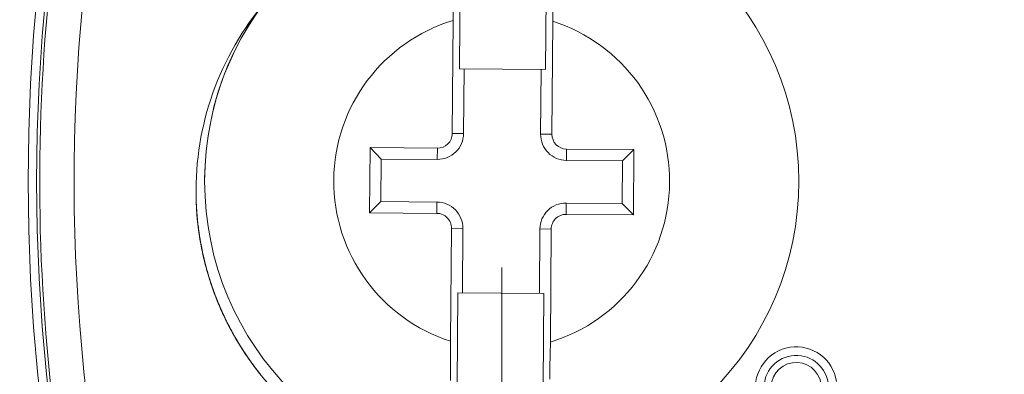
# Model space of a CAD drawing. Header units: inches. Extents: x 0 to 210, y -297 to 0.
# Tile 13 of 76: x 77.94 to 89.37, y -205.69 to -201.57. Entities that reach past the tile are written whole.
import ezdxf

# ---------------------------------------------------------------- set-up
doc = ezdxf.new("R2010")
doc.units = ezdxf.units.IN
doc.header["$MEASUREMENT"] = 0
doc.layers.add('Lag 4', color=7, linetype='Continuous')

msp = doc.modelspace()

# ---------------------------------------------------------------- linework, layer by layer
at = {"layer": 'Lag 4', "color": 7, "lineweight": 9, "true_color": 0xffffff}
for points in [[(83.061, -200.028), (83.044, -202.141)], [(84.044, -202.149), (84.061, -200.036)], [(82.97, -201.579), (82.972, -201.436)], [(84.128, -201.432), (84.127, -201.588)], [(82.97, -201.579), (82.96, -202.891)], [(84.127, -201.588), (84.117, -202.9)], [(84.044, -202.149), (83.044, -202.141)], [(83.097, -202.142), (83.091, -202.892)], [(83.986, -202.899), (83.992, -202.149)], [(82.96, -202.891), (83.091, -202.892)], [(83.986, -202.899), (84.117, -202.9)], [(82.005, -203.055), (81.999, -203.812)], [(82.005, -203.055), (82.135, -203.187)], [(82.787, -203.061), (82.005, -203.055)], [(82.787, -203.061), (82.786, -203.192)], [(84.286, -203.203), (84.287, -203.072)], [(85.07, -203.078), (84.287, -203.072)], [(84.938, -203.208), (85.07, -203.078)], [(85.064, -203.836), (85.07, -203.078)], [(82.135, -203.187), (82.131, -203.682)], [(82.786, -203.192), (82.135, -203.187)], [(84.938, -203.208), (84.286, -203.203)], [(84.934, -203.704), (84.938, -203.208)], [(81.999, -203.812), (82.131, -203.682)], [(82.131, -203.682), (82.782, -203.687)], [(82.781, -203.818), (82.782, -203.687)], [(84.282, -203.699), (84.281, -203.83)], [(84.282, -203.699), (84.934, -203.704)], [(85.064, -203.836), (84.934, -203.704)], [(81.999, -203.812), (82.781, -203.818)], [(84.281, -203.83), (85.064, -203.836)], [(80.008, -203.965), (80.011, -203.983)], [(80.009, -203.965), (80.011, -203.974)], [(80.01, -203.974), (80.01, -203.979)], [(80.01, -203.974), (80.012, -203.983)], [(82.951, -203.991), (82.941, -205.303)], [(82.951, -203.991), (83.083, -203.992)], [(83.083, -203.992), (83.077, -204.742)], [(83.972, -204.749), (83.978, -203.999)], [(83.978, -203.999), (84.109, -204)], [(84.109, -204), (84.099, -205.312)], [(80.055, -204.252), (80.058, -204.263)], [(80.055, -204.252), (80.058, -204.263)], [(80.092, -204.41), (80.096, -204.426)], [(80.092, -204.41), (80.095, -204.421)], [(80.095, -204.421), (80.097, -204.426)], [(80.11, -204.475), (80.112, -204.484)], [(80.111, -204.474), (80.113, -204.483)], [(80.158, -204.634), (80.161, -204.642)], [(80.159, -204.633), (80.162, -204.642)], [(80.169, -204.664), (80.171, -204.671)], [(80.17, -204.664), (80.172, -204.671)], [(80.182, -204.702), (80.185, -204.709)], [(80.182, -204.702), (80.184, -204.709)], [(83.024, -204.741), (83.008, -206.855)], [(83.024, -204.741), (84.024, -204.749)], [(84.008, -206.863), (84.024, -204.749)], [(80.271, -204.926), (80.274, -204.933)], [(80.272, -204.926), (80.275, -204.933)], [(80.296, -204.981), (80.298, -204.987)], [(80.296, -204.982), (80.301, -204.993)], [(80.299, -204.987), (80.302, -204.993)], [(80.309, -205.009), (80.312, -205.014)], [(80.309, -205.009), (80.311, -205.014)], [(80.316, -205.026), (80.318, -205.028)], [(80.316, -205.026), (80.318, -205.028)], [(80.395, -205.179), (80.398, -205.185)], [(80.396, -205.179), (80.399, -205.184)], [(80.41, -205.206), (80.412, -205.211)], [(80.41, -205.206), (80.413, -205.211)], [(80.417, -205.22), (80.424, -205.233)], [(80.417, -205.22), (80.42, -205.225)], [(80.42, -205.225), (80.425, -205.233)], [(80.438, -205.257), (80.44, -205.26)], [(80.439, -205.257), (80.441, -205.259)], [(80.454, -205.284), (80.46, -205.294)], [(80.455, -205.283), (80.461, -205.294)], [(82.941, -205.757), (82.941, -205.601), (82.941, -205.459), (82.941, -205.303)], [(84.099, -205.312), (84.097, -205.454), (84.095, -205.61), (84.092, -205.742)], [(80.531, -205.409), (80.536, -205.416)], [(80.532, -205.408), (80.537, -205.416)], [(80.542, -205.425), (80.544, -205.429)], [(80.543, -205.424), (80.545, -205.429)], [(80.565, -205.461), (80.567, -205.463)], [(80.566, -205.46), (80.567, -205.463)], [(80.58, -205.483), (80.595, -205.502)], [(80.58, -205.483), (80.585, -205.49)], [(80.585, -205.49), (80.594, -205.502)], [(80.69, -205.634), (80.692, -205.636)], [(80.691, -205.633), (80.693, -205.635)], [(80.706, -205.654), (80.717, -205.669)], [(80.707, -205.654), (80.722, -205.673)], [(80.717, -205.669), (80.722, -205.674)], [(80.728, -205.682), (80.73, -205.684)], [(80.728, -205.682), (80.73, -205.684)]]:
    msp.add_lwpolyline(points, dxfattribs=at)
at = {"layer": 'Lag 4', "color": 7, "lineweight": 13, "true_color": 0xffffff}
msp.add_lwpolyline([(83.534, -204.445), (83.534, -236.373)], dxfattribs=at)
at = {"layer": 'Lag 4', "color": 7, "lineweight": 9, "true_color": 0xffffff}
for points in [[(122.034, -203.445), (122.034, -191.295), (112.185, -181.445), (100.034, -181.445), (87.884, -181.445), (78.034, -191.295), (78.034, -203.445), (78.034, -215.595), (87.884, -225.445), (100.034, -225.445), (112.185, -225.445), (122.034, -215.595), (122.034, -203.445)], [(121.936, -203.445), (121.936, -191.349), (112.13, -181.544), (100.034, -181.544), (87.939, -181.544), (78.133, -191.349), (78.133, -203.445), (78.133, -215.541), (87.939, -225.347), (100.034, -225.347), (112.13, -225.347), (121.936, -215.541), (121.936, -203.445)], [(86.984, -203.445), (86.984, -201.54), (85.44, -199.995), (83.534, -199.995), (81.629, -199.995), (80.084, -201.54), (80.084, -203.445), (80.084, -205.351), (81.629, -206.895), (83.534, -206.895), (85.44, -206.895), (86.984, -205.351), (86.984, -203.445)]]:
    msp.add_open_spline(points, degree=3, knots=[0, 0, 0, 0, 1, 1, 1, 2, 2, 2, 3, 3, 3, 4, 4, 4, 4], dxfattribs=at)
for points in [[(78.833, -198.094), (77.936, -201.648), (77.947, -205.371), (78.865, -208.92)], [(78.988, -199.219), (78.42, -202.05), (78.428, -204.966), (79.013, -207.793)], [(83.061, -200.028), (81.365, -200.263), (80.098, -201.706), (80.084, -203.419)], [(80.742, -201.419), (80.221, -202.062), (79.952, -202.873), (79.987, -203.701)], [(82.97, -201.579), (82.153, -201.826), (81.591, -202.576), (81.584, -203.43)], [(84.127, -201.588), (84.941, -201.847), (85.491, -202.606), (85.484, -203.46)], [(82.909, -203.012), (82.941, -202.98), (82.96, -202.936), (82.96, -202.891)], [(83.001, -203.105), (83.058, -203.049), (83.09, -202.972), (83.091, -202.892)], [(83.986, -202.899), (83.986, -202.979), (84.017, -203.056), (84.073, -203.113)], [(84.117, -202.9), (84.117, -202.945), (84.135, -202.989), (84.166, -203.021)], [(82.787, -203.061), (82.833, -203.061), (82.876, -203.043), (82.909, -203.012)], [(84.166, -203.021), (84.198, -203.054), (84.242, -203.072), (84.287, -203.072)], [(82.786, -203.192), (82.866, -203.192), (82.944, -203.161), (83.001, -203.105)], [(84.073, -203.113), (84.129, -203.17), (84.206, -203.203), (84.286, -203.203)], [(81.584, -203.43), (81.578, -204.284), (82.128, -205.043), (82.941, -205.303)], [(85.484, -203.46), (85.478, -204.314), (84.916, -205.065), (84.099, -205.312)], [(79.985, -203.626), (79.985, -203.651), (79.986, -203.676), (79.987, -203.701)], [(79.985, -203.631), (79.985, -203.654), (79.986, -203.677), (79.987, -203.701)], [(79.985, -203.642), (79.985, -203.662), (79.986, -203.681), (79.987, -203.701)], [(79.985, -203.645), (79.986, -203.664), (79.986, -203.682), (79.987, -203.701)], [(79.986, -203.666), (79.986, -203.677), (79.986, -203.689), (79.987, -203.701)], [(79.986, -203.669), (79.986, -203.674), (79.986, -203.68), (79.986, -203.685)], [(79.986, -203.679), (79.986, -203.683), (79.986, -203.686), (79.986, -203.69)], [(79.986, -203.685), (79.986, -203.69), (79.987, -203.695), (79.987, -203.701)], [(79.986, -203.69), (79.987, -203.694), (79.987, -203.697), (79.987, -203.701)], [(79.987, -203.701), (79.991, -203.792), (79.998, -203.884), (80.009, -203.974)], [(79.987, -203.701), (79.987, -203.704), (79.987, -203.708), (79.987, -203.711)], [(79.987, -203.701), (79.987, -203.706), (79.987, -203.711), (79.988, -203.717)], [(79.987, -203.701), (79.987, -203.709), (79.988, -203.717), (79.988, -203.726)], [(79.987, -203.701), (79.987, -203.711), (79.988, -203.722), (79.988, -203.732)], [(79.987, -203.701), (79.988, -203.738), (79.991, -203.776), (79.993, -203.813)], [(79.987, -203.701), (79.988, -203.725), (79.989, -203.75), (79.991, -203.774)], [(79.988, -203.721), (79.989, -203.746), (79.99, -203.771), (79.992, -203.796)], [(79.988, -203.732), (79.992, -203.8), (79.997, -203.869), (80.005, -203.937)], [(79.988, -203.733), (79.992, -203.802), (79.998, -203.871), (80.005, -203.94)], [(79.989, -203.751), (79.991, -203.78), (79.993, -203.809), (79.995, -203.838)], [(79.99, -203.754), (79.992, -203.796), (79.995, -203.838), (79.999, -203.88)], [(79.991, -203.771), (79.992, -203.8), (79.995, -203.829), (79.997, -203.858)], [(82.782, -203.687), (82.863, -203.688), (82.939, -203.72), (82.996, -203.777)], [(84.282, -203.699), (84.202, -203.698), (84.125, -203.729), (84.068, -203.785)], [(79.991, -203.774), (79.994, -203.82), (79.998, -203.867), (80.002, -203.913)], [(79.992, -203.796), (79.994, -203.825), (79.997, -203.855), (80, -203.884)], [(79.993, -203.813), (79.996, -203.842), (79.998, -203.87), (80.001, -203.898)], [(79.995, -203.838), (79.998, -203.867), (80.001, -203.895), (80.004, -203.924)], [(79.997, -203.858), (79.999, -203.874), (80, -203.891), (80.002, -203.907)], [(79.999, -203.88), (80.002, -203.911), (80.006, -203.943), (80.009, -203.974)], [(80, -203.884), (80.001, -203.901), (80.003, -203.917), (80.005, -203.934)], [(82.781, -203.818), (82.827, -203.818), (82.87, -203.837), (82.902, -203.869)], [(82.902, -203.869), (82.934, -203.902), (82.952, -203.945), (82.951, -203.991)], [(82.996, -203.777), (83.052, -203.834), (83.083, -203.912), (83.083, -203.992)], [(84.068, -203.785), (84.011, -203.842), (83.978, -203.918), (83.978, -203.999)], [(84.16, -203.879), (84.127, -203.911), (84.109, -203.954), (84.109, -204)], [(84.281, -203.83), (84.236, -203.829), (84.192, -203.847), (84.16, -203.879)], [(80.002, -203.907), (80.003, -203.92), (80.005, -203.934), (80.006, -203.947)], [(80.002, -203.913), (80.005, -203.933), (80.007, -203.954), (80.009, -203.974)], [(80.004, -203.924), (80.005, -203.941), (80.007, -203.958), (80.009, -203.974)], [(80.005, -203.94), (80.009, -203.975), (80.014, -204.01), (80.019, -204.044)], [(80.009, -203.974), (80.011, -203.986), (80.012, -203.998), (80.014, -204.009)], [(80.009, -203.974), (80.14, -205.036), (80.762, -205.974), (81.689, -206.507)], [(80.01, -203.979), (80.02, -204.056), (80.032, -204.131), (80.046, -204.207)], [(80.012, -203.998), (80.022, -204.075), (80.035, -204.152), (80.05, -204.228)], [(80.014, -204.009), (80.025, -204.095), (80.04, -204.179), (80.058, -204.263)], [(80.016, -204.022), (80.017, -204.033), (80.019, -204.045), (80.021, -204.057)], [(80.016, -204.028), (80.027, -204.103), (80.04, -204.177), (80.055, -204.252)], [(80.017, -204.03), (80.019, -204.046), (80.021, -204.063), (80.024, -204.079)], [(80.017, -204.033), (80.019, -204.045), (80.021, -204.057), (80.022, -204.069)], [(80.019, -204.044), (80.025, -204.09), (80.033, -204.136), (80.042, -204.182)], [(80.021, -204.057), (80.023, -204.073), (80.026, -204.09), (80.028, -204.107)], [(80.022, -204.069), (80.025, -204.086), (80.028, -204.103), (80.031, -204.12)], [(80.024, -204.079), (80.026, -204.093), (80.028, -204.107), (80.031, -204.121)], [(80.028, -204.107), (80.03, -204.117), (80.032, -204.128), (80.034, -204.138)], [(80.031, -204.12), (80.032, -204.131), (80.034, -204.142), (80.036, -204.154)], [(80.031, -204.121), (80.033, -204.137), (80.036, -204.152), (80.039, -204.168)], [(80.034, -204.138), (80.037, -204.156), (80.04, -204.175), (80.044, -204.194)], [(80.036, -204.154), (80.039, -204.171), (80.042, -204.187), (80.046, -204.204)], [(80.039, -204.168), (80.041, -204.179), (80.043, -204.19), (80.045, -204.202)], [(80.042, -204.182), (80.047, -204.209), (80.052, -204.236), (80.058, -204.263)], [(80.044, -204.194), (80.046, -204.205), (80.048, -204.216), (80.05, -204.228)], [(80.045, -204.202), (80.047, -204.21), (80.048, -204.218), (80.05, -204.225)], [(80.046, -204.204), (80.048, -204.216), (80.05, -204.227), (80.053, -204.239)], [(80.046, -204.207), (80.05, -204.226), (80.054, -204.245), (80.058, -204.263)], [(80.05, -204.228), (80.053, -204.24), (80.055, -204.252), (80.058, -204.263)], [(80.05, -204.228), (80.051, -204.232), (80.052, -204.236), (80.053, -204.241)], [(80.053, -204.239), (80.054, -204.247), (80.056, -204.255), (80.058, -204.263)], [(80.053, -204.241), (80.054, -204.245), (80.055, -204.248), (80.055, -204.252)], [(80.055, -204.251), (80.056, -204.255), (80.057, -204.259), (80.058, -204.263)], [(80.058, -204.263), (80.062, -204.285), (80.067, -204.307), (80.072, -204.329)], [(80.058, -204.263), (80.061, -204.281), (80.065, -204.298), (80.069, -204.315)], [(80.058, -204.263), (80.06, -204.274), (80.062, -204.284), (80.064, -204.295)], [(80.058, -204.263), (80.06, -204.272), (80.062, -204.281), (80.064, -204.29)], [(80.058, -204.263), (80.059, -204.269), (80.06, -204.274), (80.061, -204.279)], [(80.058, -204.263), (80.058, -204.267), (80.059, -204.27), (80.06, -204.273)], [(80.06, -204.273), (80.06, -204.276), (80.061, -204.279), (80.062, -204.282)], [(80.062, -204.282), (80.066, -204.304), (80.071, -204.325), (80.076, -204.346)], [(80.064, -204.29), (80.066, -204.301), (80.069, -204.313), (80.071, -204.324)], [(80.064, -204.294), (80.066, -204.301), (80.067, -204.307), (80.069, -204.314)], [(80.064, -204.295), (80.07, -204.319), (80.075, -204.343), (80.081, -204.367)], [(80.068, -204.312), (80.07, -204.321), (80.072, -204.329), (80.074, -204.338)], [(80.069, -204.314), (80.071, -204.323), (80.073, -204.331), (80.075, -204.339)], [(80.069, -204.315), (80.075, -204.339), (80.08, -204.363), (80.086, -204.387)], [(80.071, -204.324), (80.078, -204.353), (80.085, -204.381), (80.092, -204.41)], [(80.072, -204.329), (80.074, -204.335), (80.075, -204.34), (80.076, -204.346)], [(80.075, -204.339), (80.077, -204.351), (80.08, -204.362), (80.083, -204.373)], [(80.076, -204.346), (80.081, -204.367), (80.087, -204.388), (80.092, -204.41)], [(80.08, -204.363), (80.083, -204.374), (80.086, -204.386), (80.089, -204.397)], [(80.081, -204.367), (80.082, -204.37), (80.083, -204.374), (80.084, -204.377)], [(80.084, -204.377), (80.087, -204.388), (80.089, -204.399), (80.092, -204.41)], [(80.086, -204.385), (80.087, -204.389), (80.088, -204.393), (80.089, -204.396)], [(80.086, -204.387), (80.088, -204.395), (80.09, -204.402), (80.092, -204.41)], [(80.089, -204.396), (80.09, -204.401), (80.091, -204.405), (80.092, -204.41)], [(80.092, -204.41), (80.098, -204.431), (80.103, -204.452), (80.109, -204.473)], [(80.092, -204.41), (80.096, -204.424), (80.1, -204.439), (80.104, -204.453)], [(80.092, -204.41), (80.094, -204.417), (80.096, -204.424), (80.098, -204.432)], [(80.092, -204.41), (80.093, -204.414), (80.094, -204.418), (80.095, -204.422)], [(80.095, -204.421), (80.097, -204.43), (80.1, -204.439), (80.102, -204.448)], [(80.095, -204.422), (80.099, -204.436), (80.103, -204.45), (80.107, -204.464)], [(80.096, -204.426), (80.102, -204.449), (80.109, -204.472), (80.115, -204.495)], [(80.098, -204.43), (80.118, -204.508), (80.141, -204.584), (80.167, -204.66)], [(80.102, -204.448), (80.105, -204.46), (80.109, -204.471), (80.112, -204.483)], [(80.107, -204.464), (80.113, -204.488), (80.12, -204.511), (80.127, -204.535)], [(80.107, -204.464), (80.129, -204.544), (80.154, -204.624), (80.182, -204.702)], [(80.115, -204.495), (80.117, -204.5), (80.118, -204.505), (80.12, -204.51)], [(80.12, -204.51), (80.127, -204.534), (80.134, -204.558), (80.141, -204.582)], [(80.13, -204.546), (80.138, -204.571), (80.146, -204.595), (80.154, -204.62)], [(80.133, -204.554), (80.134, -204.558), (80.135, -204.561), (80.136, -204.565)], [(80.144, -204.59), (80.149, -204.605), (80.153, -204.619), (80.158, -204.634)], [(80.145, -204.593), (80.151, -204.611), (80.157, -204.629), (80.163, -204.647)], [(80.154, -204.62), (80.155, -204.623), (80.156, -204.627), (80.157, -204.631)], [(80.157, -204.631), (80.161, -204.641), (80.164, -204.652), (80.168, -204.663)], [(80.163, -204.647), (80.165, -204.653), (80.167, -204.659), (80.169, -204.664)], [(80.164, -204.651), (80.167, -204.66), (80.17, -204.669), (80.173, -204.677)], [(80.167, -204.66), (80.172, -204.674), (80.177, -204.688), (80.182, -204.702)], [(80.168, -204.663), (80.17, -204.669), (80.173, -204.676), (80.175, -204.682)], [(80.171, -204.671), (80.175, -204.681), (80.178, -204.692), (80.182, -204.702)], [(80.173, -204.677), (80.176, -204.685), (80.179, -204.694), (80.182, -204.702)], [(80.175, -204.682), (80.177, -204.689), (80.179, -204.695), (80.181, -204.701)], [(80.181, -204.7), (80.188, -204.719), (80.195, -204.738), (80.202, -204.758)], [(80.181, -204.701), (80.183, -204.705), (80.184, -204.709), (80.186, -204.713)], [(80.182, -204.702), (80.185, -204.71), (80.188, -204.718), (80.191, -204.726)], [(80.182, -204.702), (80.186, -204.714), (80.191, -204.727), (80.196, -204.74)], [(80.184, -204.709), (80.186, -204.713), (80.187, -204.717), (80.188, -204.72)], [(80.186, -204.713), (80.192, -204.729), (80.198, -204.746), (80.204, -204.762)], [(80.188, -204.72), (80.19, -204.724), (80.191, -204.728), (80.193, -204.732)], [(80.191, -204.726), (80.193, -204.733), (80.195, -204.739), (80.198, -204.746)], [(80.193, -204.732), (80.196, -204.74), (80.199, -204.748), (80.202, -204.756)], [(80.195, -204.739), (80.223, -204.815), (80.254, -204.89), (80.287, -204.963)], [(80.198, -204.746), (80.199, -204.75), (80.201, -204.754), (80.202, -204.758)], [(80.202, -204.756), (80.231, -204.835), (80.263, -204.912), (80.298, -204.987)], [(80.202, -204.758), (80.209, -204.776), (80.216, -204.794), (80.223, -204.813)], [(80.202, -204.758), (80.216, -204.794), (80.23, -204.83), (80.245, -204.866)], [(80.204, -204.762), (80.207, -204.769), (80.209, -204.776), (80.212, -204.783)], [(80.212, -204.783), (80.214, -204.787), (80.215, -204.791), (80.217, -204.795)], [(80.217, -204.795), (80.223, -204.812), (80.23, -204.83), (80.237, -204.847)], [(80.223, -204.813), (80.226, -204.819), (80.229, -204.825), (80.231, -204.832)], [(80.231, -204.832), (80.239, -204.851), (80.247, -204.87), (80.255, -204.889)], [(80.237, -204.847), (80.24, -204.853), (80.242, -204.859), (80.244, -204.864)], [(80.244, -204.864), (80.246, -204.868), (80.248, -204.872), (80.249, -204.876)], [(80.245, -204.866), (80.253, -204.886), (80.262, -204.906), (80.27, -204.925)], [(80.249, -204.876), (80.256, -204.893), (80.264, -204.909), (80.271, -204.926)], [(80.255, -204.889), (80.258, -204.895), (80.26, -204.901), (80.262, -204.907)], [(80.262, -204.907), (80.264, -204.911), (80.266, -204.915), (80.268, -204.919)], [(80.268, -204.919), (80.272, -204.929), (80.277, -204.94), (80.282, -204.95)], [(80.27, -204.925), (80.272, -204.928), (80.273, -204.931), (80.274, -204.934)], [(80.274, -204.933), (80.276, -204.937), (80.277, -204.941), (80.279, -204.945)], [(80.274, -204.934), (80.282, -204.952), (80.29, -204.97), (80.298, -204.987)], [(80.279, -204.945), (80.281, -204.949), (80.283, -204.952), (80.284, -204.956)], [(80.282, -204.95), (80.285, -204.958), (80.289, -204.966), (80.292, -204.974)], [(80.284, -204.956), (80.288, -204.965), (80.292, -204.973), (80.296, -204.982)], [(80.287, -204.963), (80.291, -204.971), (80.295, -204.979), (80.298, -204.987)], [(80.292, -204.974), (80.294, -204.978), (80.296, -204.983), (80.298, -204.987)], [(80.298, -204.987), (80.307, -205.005), (80.315, -205.023), (80.324, -205.041)], [(80.298, -204.987), (80.302, -204.994), (80.305, -205.002), (80.309, -205.009)], [(80.298, -204.987), (80.301, -204.994), (80.304, -205), (80.308, -205.007)], [(80.301, -204.993), (80.307, -205.005), (80.312, -205.017), (80.318, -205.028)], [(80.308, -205.007), (80.31, -205.013), (80.313, -205.019), (80.316, -205.026)], [(80.311, -205.014), (80.313, -205.018), (80.314, -205.021), (80.316, -205.024)], [(80.316, -205.024), (80.318, -205.028), (80.32, -205.032), (80.322, -205.037)], [(80.318, -205.028), (80.327, -205.046), (80.336, -205.065), (80.345, -205.084)], [(80.318, -205.028), (80.321, -205.036), (80.325, -205.043), (80.328, -205.05)], [(80.322, -205.037), (80.327, -205.047), (80.332, -205.057), (80.337, -205.068)], [(80.324, -205.041), (80.337, -205.068), (80.35, -205.094), (80.363, -205.12)], [(80.328, -205.05), (80.331, -205.055), (80.333, -205.06), (80.336, -205.065)], [(80.336, -205.065), (80.338, -205.069), (80.34, -205.073), (80.342, -205.077)], [(80.337, -205.068), (80.363, -205.121), (80.391, -205.173), (80.42, -205.225)], [(80.342, -205.077), (80.347, -205.087), (80.352, -205.097), (80.357, -205.107)], [(80.353, -205.099), (80.364, -205.121), (80.375, -205.142), (80.386, -205.163)], [(80.357, -205.107), (80.361, -205.115), (80.365, -205.123), (80.369, -205.131)], [(80.363, -205.12), (80.371, -205.134), (80.378, -205.148), (80.385, -205.162)], [(80.369, -205.131), (80.371, -205.134), (80.373, -205.138), (80.375, -205.142)], [(80.375, -205.142), (80.377, -205.145), (80.378, -205.148), (80.38, -205.151)], [(80.38, -205.151), (80.388, -205.167), (80.396, -205.182), (80.404, -205.197)], [(80.398, -205.185), (80.402, -205.192), (80.406, -205.199), (80.41, -205.206)], [(80.404, -205.197), (80.41, -205.206), (80.415, -205.215), (80.42, -205.225)], [(80.42, -205.225), (80.422, -205.229), (80.425, -205.234), (80.427, -205.238)], [(80.424, -205.233), (80.429, -205.241), (80.434, -205.249), (80.438, -205.257)], [(80.427, -205.237), (80.429, -205.241), (80.431, -205.245), (80.434, -205.249)], [(80.427, -205.238), (80.431, -205.244), (80.435, -205.251), (80.438, -205.257)], [(80.434, -205.249), (80.438, -205.257), (80.443, -205.265), (80.447, -205.272)], [(80.438, -205.257), (80.443, -205.265), (80.447, -205.273), (80.452, -205.28)], [(80.44, -205.26), (80.445, -205.268), (80.449, -205.276), (80.454, -205.284)], [(80.447, -205.272), (80.455, -205.286), (80.463, -205.3), (80.471, -205.313)], [(80.452, -205.28), (80.459, -205.292), (80.466, -205.304), (80.473, -205.315)], [(80.46, -205.294), (80.498, -205.358), (80.538, -205.421), (80.58, -205.483)], [(80.471, -205.313), (80.478, -205.325), (80.486, -205.337), (80.493, -205.348)], [(80.473, -205.315), (80.477, -205.323), (80.482, -205.331), (80.487, -205.338)], [(80.487, -205.338), (80.49, -205.344), (80.494, -205.35), (80.497, -205.355)], [(80.493, -205.348), (80.501, -205.361), (80.509, -205.374), (80.517, -205.387)], [(80.497, -205.355), (80.504, -205.366), (80.511, -205.377), (80.518, -205.388)], [(86.883, -205.372), (86.624, -205.411), (86.447, -205.653), (86.486, -205.912)], [(87.422, -205.768), (87.383, -205.51), (87.141, -205.332), (86.883, -205.372)], [(80.517, -205.387), (80.525, -205.399), (80.532, -205.41), (80.539, -205.421)], [(80.518, -205.388), (80.522, -205.395), (80.527, -205.402), (80.531, -205.409)], [(80.536, -205.416), (80.538, -205.419), (80.54, -205.422), (80.542, -205.425)], [(80.539, -205.421), (80.543, -205.428), (80.548, -205.434), (80.552, -205.441)], [(80.544, -205.429), (80.546, -205.432), (80.548, -205.435), (80.55, -205.437)], [(80.55, -205.437), (80.555, -205.445), (80.56, -205.453), (80.565, -205.461)], [(80.552, -205.441), (80.557, -205.448), (80.561, -205.455), (80.566, -205.461)], [(80.566, -205.461), (80.571, -205.468), (80.575, -205.475), (80.58, -205.483)], [(80.567, -205.463), (80.571, -205.469), (80.576, -205.476), (80.58, -205.483)], [(80.58, -205.483), (80.589, -205.496), (80.599, -205.509), (80.608, -205.522)], [(80.58, -205.483), (80.583, -205.487), (80.586, -205.491), (80.589, -205.495)], [(86.898, -205.471), (86.694, -205.502), (86.554, -205.692), (86.585, -205.896)], [(87.324, -205.783), (87.292, -205.579), (87.102, -205.439), (86.898, -205.471)], [(80.589, -205.495), (80.593, -205.501), (80.598, -205.508), (80.602, -205.514)], [(80.594, -205.502), (80.596, -205.505), (80.598, -205.508), (80.6, -205.512)], [(80.6, -205.512), (80.606, -205.519), (80.611, -205.526), (80.616, -205.534)], [(80.602, -205.514), (80.607, -205.52), (80.611, -205.527), (80.616, -205.533)], [(80.616, -205.533), (80.624, -205.544), (80.631, -205.555), (80.639, -205.565)], [(80.616, -205.534), (80.653, -205.585), (80.691, -205.635), (80.73, -205.684)], [(80.639, -205.565), (80.644, -205.572), (80.648, -205.578), (80.653, -205.585)], [(80.653, -205.585), (80.658, -205.592), (80.664, -205.599), (80.669, -205.606)], [(86.91, -205.551), (86.751, -205.576), (86.641, -205.725), (86.666, -205.884)], [(87.243, -205.796), (87.218, -205.636), (87.069, -205.527), (86.91, -205.551)], [(80.669, -205.606), (80.676, -205.615), (80.683, -205.625), (80.69, -205.634)], [(80.692, -205.636), (80.697, -205.642), (80.701, -205.648), (80.706, -205.654)], [(80.722, -205.674), (80.724, -205.676), (80.726, -205.679), (80.728, -205.682)]]:
    msp.add_open_spline(points, degree=3, dxfattribs=at)

doc.saveas('drawing.dxf')
